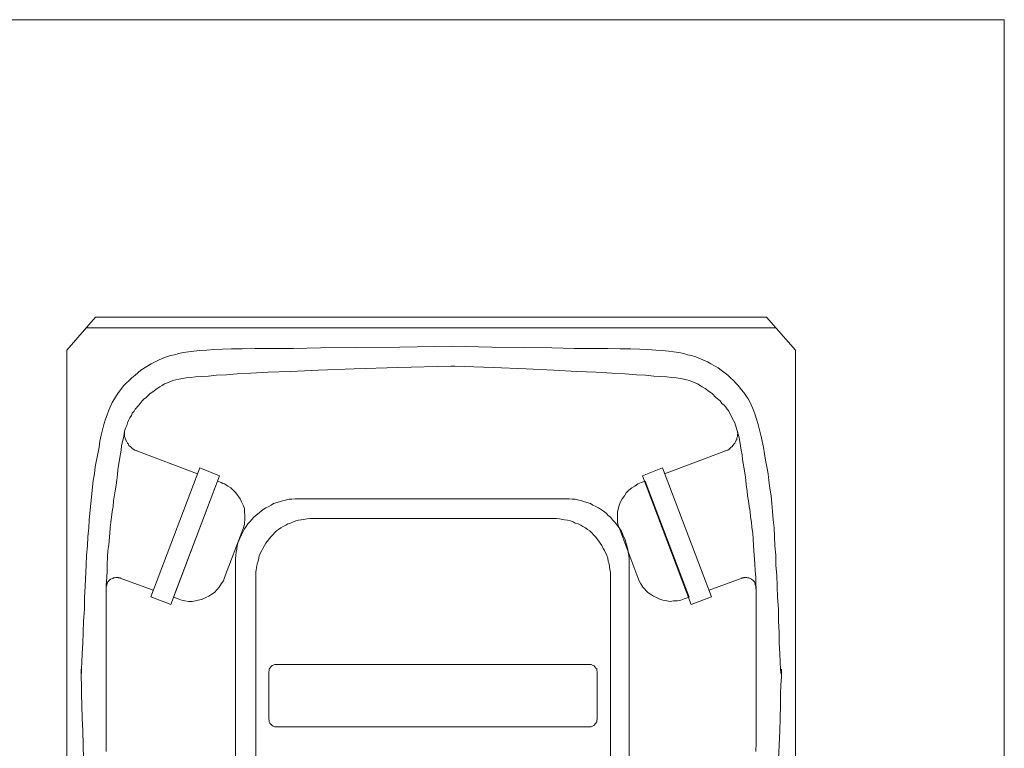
# Model space of a CAD drawing. Header units: inches. Extents: x 43593 to 117387, y -66787 to -26237.
# Tile 239 of 256: x 50112 to 50179, y -30360 to -30310. Entities that reach past the tile are written whole.
import ezdxf

# ---------------------------------------------------------------- set-up
doc = ezdxf.new("R2010")
doc.units = ezdxf.units.IN
doc.header["$MEASUREMENT"] = 0
doc.layers.get('0').update_dxf_attribs({"lineweight": 0})
doc.layers.add('A--tabelka rysunku', color=7, linetype='Continuous', lineweight=0)
doc.layers.add('p--kosz śmietnik', color=252, linetype='Continuous', lineweight=0)

# ---------------------------------------------------------------- blocks, each defined once
blk = doc.blocks.new('kosz120L-rzut')
at = {"linetype": 'Continuous'}
for points in [[(-23.616, 2.275), (-23.616, 37.426)], [(26.482, 2.275), (26.482, 37.426)], [(-12.172, 16.836), (-12.172, 35.196)], [(14.879, 35.196), (14.879, 16.836)], [(-10.898, 17.723), (-10.898, 34.263)], [(13.491, 34.263), (13.491, 17.723)], [(-22.501, 29.417), (-22.455, 30.373)], [(-20.908, 29.258), (-20.886, 29.85)], [(23.775, 18.428), (23.775, 29.85)], [(25.39, 28.439), (25.345, 30.373)], [(-22.546, 28.439), (-22.501, 29.417)], [(-20.908, 18.952), (-20.908, 29.258)], [(-22.569, 27.552), (-22.546, 28.439)], [(25.436, 27.552), (25.39, 28.439)], [(-9.965, 27.825), (-9.897, 27.916)], [(-9.965, 27.711), (-9.965, 27.825)], [(-9.897, 27.916), (-9.76, 28.075)], [(-9.76, 28.075), (-9.669, 28.121)], [(-9.669, 28.121), (-9.556, 28.166)], [(-9.556, 28.166), (-9.442, 28.166)], [(-9.442, 28.166), (12.172, 28.166)], [(12.172, 28.166), (12.286, 28.121)], [(12.286, 28.121), (12.377, 28.075)], [(12.377, 28.075), (12.536, 27.916)], [(12.536, 27.916), (12.581, 27.825)], [(12.581, 27.825), (12.581, 27.711)], [(-22.592, 26.664), (-22.569, 27.552)], [(-9.988, 27.643), (-9.965, 27.711)], [(-9.988, 24.389), (-9.988, 27.643)], [(12.581, 27.711), (12.604, 27.643)], [(12.604, 27.643), (12.604, 24.389)], [(25.459, 26.664), (25.436, 27.552)], [(-22.592, 25.914), (-22.592, 26.664)], [(25.481, 25.914), (25.459, 26.664)], [(-22.615, 25.277), (-22.592, 25.914)], [(25.481, 25.277), (25.481, 25.914)], [(-22.66, 24.753), (-22.615, 25.277)], [(25.504, 24.753), (25.481, 25.277)], [(-22.66, 24.185), (-22.66, 24.753)], [(-22.615, 24.458), (-22.66, 24.594)], [(-22.66, 24.594), (-22.66, 24.185)], [(-22.592, 24.162), (-22.615, 24.458)], [(-9.965, 24.276), (-9.988, 24.389)], [(12.604, 24.389), (12.581, 24.276)], [(25.481, 24.458), (25.504, 24.594)], [(25.481, 24.162), (25.481, 24.458)], [(25.504, 24.185), (25.504, 24.753)], [(25.504, 24.594), (25.504, 24.185)], [(-22.569, 23.707), (-22.592, 24.162)], [(-22.546, 23.115), (-22.569, 23.707)], [(-9.965, 24.162), (-9.965, 24.276)], [(-9.897, 24.116), (-9.965, 24.162)], [(-9.829, 24.025), (-9.897, 24.116)], [(-9.76, 23.934), (-9.829, 24.025)], [(-9.669, 23.912), (-9.76, 23.934)], [(-9.556, 23.866), (-9.669, 23.912)], [(12.172, 23.866), (-9.556, 23.866)], [(12.286, 23.912), (12.172, 23.866)], [(12.377, 23.934), (12.286, 23.912)], [(12.468, 24.025), (12.377, 23.934)], [(12.536, 24.116), (12.468, 24.025)], [(12.581, 24.162), (12.536, 24.116)], [(12.581, 24.276), (12.581, 24.162)], [(25.436, 23.115), (25.459, 23.707)], [(25.459, 23.707), (25.481, 24.162)], [(-22.501, 22.41), (-22.546, 23.115)], [(25.39, 22.41), (25.436, 23.115)], [(-22.501, 21.682), (-22.501, 22.41)], [(25.368, 21.682), (25.39, 22.41)], [(-22.455, 20.886), (-22.501, 21.682)], [(25.345, 20.886), (25.368, 21.682)], [(-22.455, 20.067), (-22.455, 20.886)], [(25.277, 20.067), (25.345, 20.886)], [(-22.387, 19.27), (-22.455, 20.067)], [(-16.449, 19.748), (-17.837, 19.225)], [(-13.105, 10.898), (-16.449, 19.748)], [(15.994, 10.898), (19.339, 19.748)], [(19.339, 19.748), (20.704, 19.225)], [(25.277, 19.27), (25.277, 20.067)], [(-22.364, 18.497), (-22.387, 19.27)], [(-17.837, 19.225), (-14.47, 10.352)], [(-16.313, 19.248), (-15.949, 19.361)], [(-13.287, 11.285), (-16.313, 19.248)], [(-15.949, 19.361), (-15.721, 19.452)], [(-15.949, 19.361), (-15.949, 19.361)], [(-15.721, 19.452), (-15.494, 19.498)], [(-15.494, 19.498), (-15.221, 19.498)], [(-15.221, 19.498), (-14.993, 19.543)], [(-14.993, 19.543), (-14.766, 19.498)], [(-14.766, 19.498), (-14.493, 19.452)], [(-14.493, 19.452), (-14.288, 19.384)], [(-14.288, 19.384), (-14.06, 19.27)], [(-14.06, 19.27), (-13.855, 19.179)], [(-13.855, 19.179), (-13.651, 19.043)], [(-13.651, 19.043), (-13.469, 18.929)], [(16.131, 11.285), (19.157, 19.248)], [(16.517, 19.043), (16.335, 18.929)], [(16.722, 19.179), (16.517, 19.043)], [(16.927, 19.27), (16.722, 19.179)], [(17.154, 19.384), (16.927, 19.27)], [(17.632, 19.498), (17.154, 19.384)], [(20.704, 19.225), (17.336, 10.352)], [(17.86, 19.543), (17.632, 19.498)], [(18.11, 19.543), (17.86, 19.543)], [(18.36, 19.498), (18.11, 19.543)], [(18.611, 19.452), (18.36, 19.498)], [(18.838, 19.361), (18.611, 19.452)], [(19.157, 19.248), (18.838, 19.361)], [(18.838, 19.361), (18.838, 19.361)], [(25.231, 18.497), (25.277, 19.27)], [(-22.342, 17.769), (-22.364, 18.497)], [(-20.886, 18.428), (-20.908, 18.952)], [(-20.908, 18.656), (-20.908, 18.542)], [(-20.908, 18.656), (-20.908, 18.542)], [(-20.908, 18.542), (-20.886, 18.451)], [(-20.908, 18.542), (-20.886, 18.451)], [(-20.886, 18.451), (-20.84, 18.406)], [(-20.886, 18.451), (-20.84, 18.406)], [(-20.886, 17.905), (-20.886, 18.428)], [(-20.84, 18.406), (-20.84, 18.337)], [(-20.84, 18.406), (-20.84, 18.337)], [(-20.84, 18.337), (-20.795, 18.201)], [(-20.84, 18.337), (-20.795, 18.201)], [(-17.678, 18.77), (-19.998, 17.928)], [(-13.469, 18.929), (-13.127, 18.565)], [(-13.127, 18.565), (-12.991, 18.337)], [(-12.991, 18.337), (-12.877, 18.133)], [(15.88, 18.337), (15.721, 18.133)], [(16.017, 18.565), (15.88, 18.337)], [(16.176, 18.747), (16.017, 18.565)], [(16.335, 18.929), (16.176, 18.747)], [(20.544, 18.77), (22.888, 17.928)], [(23.661, 18.201), (23.707, 18.337)], [(23.661, 18.201), (23.707, 18.337)], [(23.707, 18.337), (23.73, 18.406)], [(23.707, 18.337), (23.73, 18.406)], [(23.73, 18.451), (23.775, 18.542)], [(23.73, 18.451), (23.775, 18.542)], [(23.73, 18.406), (23.73, 18.451)], [(23.73, 18.406), (23.73, 18.451)], [(23.73, 17.905), (23.775, 18.428)], [(23.775, 18.542), (23.775, 18.656)], [(23.775, 18.542), (23.775, 18.656)], [(25.163, 17.041), (25.231, 18.497)], [(-22.273, 17.041), (-22.342, 17.769)], [(-20.84, 17.405), (-20.886, 17.905)], [(-20.795, 18.201), (-20.704, 18.11)], [(-20.795, 18.201), (-20.704, 18.11)], [(-20.704, 18.11), (-20.59, 18.019)], [(-20.704, 18.11), (-20.59, 18.019)], [(-20.59, 18.019), (-20.408, 17.928)], [(-20.59, 18.019), (-20.408, 17.928)], [(-20.408, 17.928), (-20.317, 17.928)], [(-20.408, 17.928), (-20.317, 17.928)], [(-20.317, 17.928), (-20.271, 17.905)], [(-20.317, 17.928), (-20.271, 17.905)], [(-20.271, 17.905), (-20.089, 17.905)], [(-20.271, 17.905), (-20.089, 17.905)], [(-20.089, 17.905), (-20.067, 17.928)], [(-20.089, 17.905), (-20.067, 17.928)], [(-20.067, 17.928), (-19.953, 17.928)], [(-20.067, 17.928), (-19.953, 17.928)], [(-19.953, 17.928), (-19.907, 17.973)], [(-19.953, 17.928), (-19.907, 17.973)], [(-12.877, 18.133), (-12.786, 17.905)], [(-12.786, 17.905), (-12.786, 17.905)], [(-12.786, 17.905), (-11.535, 14.606)], [(-10.898, 17.723), (-10.898, 17.518)], [(-10.898, 17.723), (-10.898, 17.518)], [(13.491, 17.518), (13.491, 17.723)], [(13.491, 17.518), (13.491, 17.723)], [(15.653, 17.905), (14.379, 14.606)], [(15.653, 17.905), (15.63, 17.905)], [(15.721, 18.133), (15.653, 17.905)], [(22.774, 17.973), (22.797, 17.928)], [(22.774, 17.973), (22.797, 17.928)], [(22.797, 17.928), (22.933, 17.928)], [(22.797, 17.928), (22.933, 17.928)], [(22.933, 17.928), (22.956, 17.905)], [(22.933, 17.928), (22.956, 17.905)], [(22.956, 17.905), (23.115, 17.905)], [(22.956, 17.905), (23.115, 17.905)], [(23.115, 17.905), (23.206, 17.928)], [(23.115, 17.905), (23.206, 17.928)], [(23.206, 17.928), (23.275, 17.928)], [(23.206, 17.928), (23.275, 17.928)], [(23.275, 17.928), (23.32, 17.973)], [(23.275, 17.928), (23.32, 17.973)], [(23.32, 17.973), (23.479, 18.019)], [(23.32, 17.973), (23.479, 18.019)], [(23.479, 18.019), (23.661, 18.201)], [(23.479, 18.019), (23.661, 18.201)], [(23.707, 17.405), (23.73, 17.905)], [(-22.251, 16.358), (-22.273, 17.041)], [(-20.817, 16.95), (-20.84, 17.405)], [(-20.749, 16.062), (-20.817, 16.95)], [(-10.898, 17.518), (-10.852, 17.359)], [(-10.898, 17.518), (-10.852, 17.359)], [(-10.852, 17.359), (-10.807, 16.95)], [(-10.852, 17.359), (-10.807, 16.95)], [(-10.807, 16.95), (-10.739, 16.768)], [(-10.807, 16.95), (-10.739, 16.768)], [(13.332, 16.768), (13.4, 16.95)], [(13.332, 16.768), (13.4, 16.95)], [(13.4, 16.95), (13.469, 17.359)], [(13.4, 16.95), (13.469, 17.359)], [(13.469, 17.359), (13.491, 17.518)], [(13.469, 17.359), (13.491, 17.518)], [(23.661, 16.062), (23.707, 16.95)], [(23.707, 16.95), (23.707, 17.405)], [(25.14, 16.358), (25.163, 17.041)], [(-22.205, 15.721), (-22.251, 16.358)], [(-12.172, 16.836), (-12.172, 16.586)], [(-12.172, 16.836), (-12.172, 16.586)], [(-12.172, 16.586), (-12.149, 16.381)], [(-12.172, 16.586), (-12.149, 16.381)], [(-12.149, 16.381), (-12.104, 16.153)], [(-12.149, 16.381), (-12.104, 16.153)], [(-10.739, 16.768), (-10.716, 16.563)], [(-10.739, 16.768), (-10.716, 16.563)], [(-10.716, 16.563), (-10.648, 16.381)], [(-10.716, 16.563), (-10.648, 16.381)], [(-10.648, 16.381), (-10.488, 16.04)], [(-10.648, 16.381), (-10.488, 16.04)], [(13.082, 16.04), (13.264, 16.381)], [(13.082, 16.04), (13.264, 16.381)], [(13.264, 16.381), (13.287, 16.563)], [(13.264, 16.381), (13.287, 16.563)], [(13.287, 16.563), (13.332, 16.768)], [(13.287, 16.563), (13.332, 16.768)], [(14.834, 16.153), (14.857, 16.381)], [(14.834, 16.153), (14.857, 16.381)], [(14.857, 16.381), (14.879, 16.586)], [(14.857, 16.381), (14.879, 16.586)], [(14.879, 16.586), (14.879, 16.836)], [(14.879, 16.586), (14.879, 16.836)], [(25.072, 15.721), (25.14, 16.358)], [(-22.182, 15.107), (-22.205, 15.721)], [(-20.681, 14.857), (-20.749, 16.062)], [(-12.104, 16.153), (-12.081, 15.949)], [(-12.104, 16.153), (-12.081, 15.949)], [(-12.081, 15.949), (-12.013, 15.721)], [(-12.081, 15.949), (-12.013, 15.721)], [(-12.013, 15.721), (-11.899, 15.312)], [(-12.013, 15.721), (-11.899, 15.312)], [(-10.488, 16.04), (-10.397, 15.903)], [(-10.488, 16.04), (-10.397, 15.903)], [(-10.397, 15.903), (-10.306, 15.698)], [(-10.397, 15.903), (-10.306, 15.698)], [(-10.306, 15.698), (-10.193, 15.539)], [(-10.306, 15.698), (-10.193, 15.539)], [(12.809, 15.539), (12.9, 15.698)], [(12.809, 15.539), (12.9, 15.698)], [(12.9, 15.698), (13.014, 15.903)], [(12.9, 15.698), (13.014, 15.903)], [(13.014, 15.903), (13.082, 16.04)], [(13.014, 15.903), (13.082, 16.04)], [(14.72, 15.516), (14.766, 15.721)], [(14.72, 15.516), (14.766, 15.721)], [(14.766, 15.721), (14.788, 15.949)], [(14.766, 15.721), (14.788, 15.949)], [(14.788, 15.949), (14.834, 16.153)], [(14.788, 15.949), (14.834, 16.153)], [(23.525, 14.857), (23.593, 15.653)], [(23.593, 15.653), (23.661, 16.062)], [(25.049, 15.107), (25.072, 15.721)], [(-22.137, 14.493), (-22.182, 15.107)], [(-11.899, 15.312), (-11.74, 14.97)], [(-11.899, 15.312), (-11.74, 14.97)], [(-11.74, 14.97), (-11.649, 14.72)], [(-11.74, 14.97), (-11.649, 14.72)], [(-10.193, 15.539), (-10.102, 15.403)], [(-10.193, 15.539), (-10.102, 15.403)], [(-10.102, 15.403), (-9.874, 15.107)], [(-10.102, 15.403), (-9.874, 15.107)], [(-9.874, 15.107), (-9.465, 14.697)], [(-9.874, 15.107), (-9.465, 14.697)], [(12.058, 14.697), (12.468, 15.107)], [(12.058, 14.697), (12.468, 15.107)], [(12.468, 15.107), (12.809, 15.539)], [(12.468, 15.107), (12.809, 15.539)], [(14.265, 14.561), (14.47, 14.97)], [(14.265, 14.561), (14.47, 14.97)], [(14.47, 14.97), (14.538, 15.13)], [(14.47, 14.97), (14.538, 15.13)], [(14.538, 15.13), (14.629, 15.312)], [(14.538, 15.13), (14.629, 15.312)], [(14.629, 15.312), (14.72, 15.516)], [(14.629, 15.312), (14.72, 15.516)], [(24.981, 14.493), (25.049, 15.107)], [(-22.069, 13.924), (-22.137, 14.493)], [(-20.613, 14.47), (-20.681, 14.857)], [(-20.59, 14.083), (-20.613, 14.47)], [(-11.649, 14.72), (-11.535, 14.561)], [(-11.649, 14.72), (-11.535, 14.561)], [(-11.535, 14.606), (-11.535, 14.606)], [(-11.535, 14.606), (-11.444, 14.379)], [(-11.535, 14.561), (-11.421, 14.402)], [(-11.535, 14.561), (-11.421, 14.402)], [(-11.444, 14.379), (-11.376, 14.129)], [(-11.421, 14.402), (-11.285, 14.197)], [(-11.421, 14.402), (-11.285, 14.197)], [(-9.465, 14.697), (-9.305, 14.606)], [(-9.465, 14.697), (-9.305, 14.606)], [(-9.305, 14.606), (-9.169, 14.493)], [(-9.305, 14.606), (-9.169, 14.493)], [(-9.169, 14.493), (-8.987, 14.402)], [(-9.169, 14.493), (-8.987, 14.402)], [(-8.987, 14.402), (-8.85, 14.288)], [(-8.987, 14.402), (-8.85, 14.288)], [(-8.85, 14.288), (-8.668, 14.197)], [(-8.85, 14.288), (-8.668, 14.197)], [(11.285, 14.197), (11.421, 14.288)], [(11.285, 14.197), (11.421, 14.288)], [(11.421, 14.288), (11.603, 14.402)], [(11.421, 14.288), (11.603, 14.402)], [(11.603, 14.402), (11.762, 14.493)], [(11.603, 14.402), (11.762, 14.493)], [(11.762, 14.493), (11.922, 14.606)], [(11.762, 14.493), (11.922, 14.606)], [(11.922, 14.606), (12.058, 14.697)], [(11.922, 14.606), (12.058, 14.697)], [(14.038, 14.197), (14.151, 14.402)], [(14.038, 14.197), (14.151, 14.402)], [(14.151, 14.402), (14.265, 14.561)], [(14.151, 14.402), (14.265, 14.561)], [(14.311, 14.379), (14.265, 14.242)], [(14.265, 14.242), (14.265, 14.151)], [(14.333, 14.493), (14.311, 14.379)], [(14.379, 14.606), (14.333, 14.493)], [(14.379, 14.606), (14.379, 14.606)], [(23.457, 14.083), (23.502, 14.47)], [(23.502, 14.47), (23.525, 14.857)], [(24.958, 13.924), (24.981, 14.493)], [(-22.023, 13.355), (-22.069, 13.924)], [(-20.522, 13.742), (-20.59, 14.083)], [(-20.499, 13.355), (-20.522, 13.742)], [(-11.376, 14.129), (-11.376, 13.4)], [(-11.285, 14.197), (-11.171, 14.06)], [(-11.285, 14.197), (-11.171, 14.06)], [(-11.171, 14.06), (-11.034, 13.924)], [(-11.171, 14.06), (-11.034, 13.924)], [(-11.034, 13.924), (-10.898, 13.742)], [(-11.034, 13.924), (-10.898, 13.742)], [(-10.898, 13.742), (-10.739, 13.628)], [(-10.898, 13.742), (-10.739, 13.628)], [(-10.739, 13.628), (-10.602, 13.469)], [(-10.739, 13.628), (-10.602, 13.469)], [(-8.668, 14.197), (-8.463, 14.151)], [(-8.668, 14.197), (-8.463, 14.151)], [(-8.463, 14.151), (-8.327, 14.06)], [(-8.463, 14.151), (-8.327, 14.06)], [(-8.327, 14.06), (-8.145, 13.992)], [(-8.327, 14.06), (-8.145, 13.992)], [(-8.145, 13.992), (-7.94, 13.947)], [(-8.145, 13.992), (-7.94, 13.947)], [(-7.94, 13.947), (-7.735, 13.924)], [(-7.94, 13.947), (-7.735, 13.924)], [(-7.735, 13.924), (-7.394, 13.855)], [(-7.735, 13.924), (-7.394, 13.855)], [(-7.394, 13.855), (-7.189, 13.833)], [(-7.394, 13.855), (-7.189, 13.833)], [(-7.189, 13.833), (-6.985, 13.833)], [(-7.189, 13.833), (-6.985, 13.833)], [(9.578, 13.833), (-6.985, 13.833)], [(9.578, 13.833), (9.783, 13.833)], [(9.578, 13.833), (9.783, 13.833)], [(9.783, 13.833), (9.965, 13.855)], [(9.783, 13.833), (9.965, 13.855)], [(9.965, 13.855), (10.375, 13.924)], [(9.965, 13.855), (10.375, 13.924)], [(10.375, 13.924), (10.557, 13.947)], [(10.375, 13.924), (10.557, 13.947)], [(10.557, 13.947), (10.739, 13.992)], [(10.557, 13.947), (10.739, 13.992)], [(10.739, 13.992), (10.898, 14.06)], [(10.739, 13.992), (10.898, 14.06)], [(10.898, 14.06), (11.103, 14.151)], [(10.898, 14.06), (11.103, 14.151)], [(11.103, 14.151), (11.285, 14.197)], [(11.103, 14.151), (11.285, 14.197)], [(13.127, 13.332), (13.491, 13.628)], [(13.127, 13.332), (13.491, 13.628)], [(13.491, 13.628), (13.628, 13.742)], [(13.491, 13.628), (13.628, 13.742)], [(13.628, 13.742), (13.787, 13.924)], [(13.628, 13.742), (13.787, 13.924)], [(13.787, 13.924), (13.901, 14.06)], [(13.787, 13.924), (13.901, 14.06)], [(13.901, 14.06), (14.038, 14.197)], [(13.901, 14.06), (14.038, 14.197)], [(14.265, 14.151), (14.242, 13.878)], [(14.242, 13.878), (14.242, 13.628)], [(14.242, 13.628), (14.265, 13.4)], [(23.366, 13.355), (23.411, 13.742)], [(23.411, 13.742), (23.457, 14.083)], [(24.844, 12.809), (24.958, 13.924)], [(-21.978, 12.809), (-22.023, 13.355)], [(-20.431, 13.014), (-20.499, 13.355)], [(-20.385, 12.627), (-20.431, 13.014)], [(-11.489, 12.923), (-11.58, 12.695)], [(-11.376, 13.4), (-11.489, 12.923)], [(-10.602, 13.469), (-10.42, 13.332)], [(-10.602, 13.469), (-10.42, 13.332)], [(-10.42, 13.332), (-10.079, 13.105)], [(-10.42, 13.332), (-10.079, 13.105)], [(-10.079, 13.105), (-9.897, 13.014)], [(-10.079, 13.105), (-9.897, 13.014)], [(-9.897, 13.014), (-9.692, 12.923)], [(-9.897, 13.014), (-9.692, 12.923)], [(-9.692, 12.923), (-9.51, 12.809)], [(-9.692, 12.923), (-9.51, 12.809)], [(12.263, 12.809), (12.445, 12.923)], [(12.263, 12.809), (12.445, 12.923)], [(12.445, 12.923), (12.604, 13.014)], [(12.445, 12.923), (12.604, 13.014)], [(12.604, 13.014), (12.809, 13.105)], [(12.604, 13.014), (12.809, 13.105)], [(12.809, 13.105), (12.991, 13.218)], [(12.809, 13.105), (12.991, 13.218)], [(12.991, 13.218), (13.127, 13.332)], [(12.991, 13.218), (13.127, 13.332)], [(14.265, 13.4), (14.265, 13.15)], [(14.265, 13.15), (14.356, 12.923)], [(14.356, 12.923), (14.47, 12.695)], [(23.275, 12.627), (23.297, 13.014)], [(23.297, 13.014), (23.366, 13.355)], [(-21.932, 12.286), (-21.978, 12.809)], [(-21.841, 11.762), (-21.932, 12.286)], [(-20.317, 12.286), (-20.385, 12.627)], [(-20.294, 11.944), (-20.317, 12.286)], [(-11.853, 12.286), (-11.967, 12.081)], [(-11.694, 12.49), (-11.853, 12.286)], [(-11.58, 12.695), (-11.694, 12.49)], [(-9.51, 12.809), (-9.1, 12.695)], [(-9.51, 12.809), (-9.1, 12.695)], [(-9.1, 12.695), (-8.918, 12.627)], [(-9.1, 12.695), (-8.918, 12.627)], [(-8.918, 12.627), (-8.714, 12.581)], [(-8.918, 12.627), (-8.714, 12.581)], [(-8.714, 12.581), (-8.463, 12.513)], [(-8.714, 12.581), (-8.463, 12.513)], [(-8.463, 12.513), (-8.259, 12.513)], [(-8.463, 12.513), (-8.259, 12.513)], [(-8.259, 12.513), (-8.054, 12.49)], [(-8.259, 12.513), (-8.054, 12.49)], [(-8.054, 12.49), (-7.826, 12.49)], [(-8.054, 12.49), (-7.826, 12.49)], [(10.579, 12.49), (-7.826, 12.49)], [(10.579, 12.49), (10.784, 12.49)], [(10.579, 12.49), (10.784, 12.49)], [(10.784, 12.49), (11.012, 12.513)], [(10.784, 12.49), (11.012, 12.513)], [(11.012, 12.513), (11.216, 12.513)], [(11.012, 12.513), (11.216, 12.513)], [(11.216, 12.513), (11.444, 12.581)], [(11.216, 12.513), (11.444, 12.581)], [(11.444, 12.581), (11.649, 12.627)], [(11.444, 12.581), (11.649, 12.627)], [(11.649, 12.627), (11.853, 12.695)], [(11.649, 12.627), (11.853, 12.695)], [(11.853, 12.695), (12.263, 12.809)], [(11.853, 12.695), (12.263, 12.809)], [(14.47, 12.695), (14.561, 12.49)], [(14.561, 12.49), (14.857, 12.081)], [(23.161, 11.944), (23.275, 12.627)], [(24.662, 11.239), (24.844, 12.809)], [(-21.773, 11.239), (-21.841, 11.762)], [(-20.226, 11.558), (-20.294, 11.944)], [(-20.203, 11.216), (-20.226, 11.558)], [(-12.559, 11.626), (-12.786, 11.467)], [(-12.354, 11.74), (-12.559, 11.626)], [(-12.149, 11.899), (-12.354, 11.74)], [(-11.967, 12.081), (-12.149, 11.899)], [(14.857, 12.081), (15.198, 11.74)], [(15.198, 11.74), (15.403, 11.626)], [(15.403, 11.626), (15.516, 11.558)], [(15.516, 11.558), (15.653, 11.467)], [(23.047, 11.216), (23.092, 11.558)], [(23.092, 11.558), (23.161, 11.944)], [(-21.727, 10.761), (-21.773, 11.239)], [(-20.158, 10.83), (-20.203, 11.216)], [(-14.47, 10.352), (-13.105, 10.898)], [(-13.014, 11.376), (-13.287, 11.285)], [(-12.786, 11.467), (-13.014, 11.376)], [(-13.014, 11.376), (-13.014, 11.376)], [(15.653, 11.467), (15.767, 11.444)], [(15.767, 11.444), (15.88, 11.376)], [(15.88, 11.376), (16.131, 11.285)], [(15.88, 11.376), (15.88, 11.376)], [(17.336, 10.352), (15.994, 10.898)], [(23.001, 10.83), (23.047, 11.216)], [(24.571, 10.761), (24.662, 11.239)], [(-21.636, 10.284), (-21.727, 10.761)], [(-21.545, 9.829), (-21.636, 10.284)], [(-19.976, 9.783), (-20.158, 10.83)], [(-14.606, 10.761), (-18.861, 9.169)], [(17.496, 10.761), (21.75, 9.169)], [(22.865, 9.783), (22.979, 10.488)], [(22.979, 10.488), (23.001, 10.83)], [(24.344, 9.396), (24.526, 10.284)], [(24.526, 10.284), (24.571, 10.761)], [(-21.477, 9.396), (-21.545, 9.829)], [(-19.953, 9.465), (-19.976, 9.783)], [(22.751, 9.146), (22.865, 9.783)], [(-21.409, 8.941), (-21.477, 9.396)], [(-21.227, 8.122), (-21.409, 8.941)], [(-19.885, 9.146), (-19.953, 9.465)], [(-19.839, 8.85), (-19.885, 9.146)], [(-19.794, 8.554), (-19.839, 8.85)], [(-19.27, 8.896), (-19.384, 8.736)], [(-19.27, 8.896), (-19.384, 8.736)], [(-19.179, 8.964), (-19.27, 8.896)], [(-19.179, 8.964), (-19.27, 8.896)], [(-19.111, 9.032), (-19.179, 8.964)], [(-19.111, 9.032), (-19.179, 8.964)], [(-19.043, 9.078), (-19.111, 9.032)], [(-19.043, 9.078), (-19.111, 9.032)], [(-18.952, 9.146), (-19.043, 9.078)], [(-18.952, 9.146), (-19.043, 9.078)], [(-18.861, 9.169), (-18.952, 9.146)], [(-18.861, 9.169), (-18.952, 9.146)], [(-18.747, 9.191), (-18.861, 9.169)], [(-18.747, 9.191), (-18.861, 9.169)], [(21.727, 9.169), (21.614, 9.191)], [(21.727, 9.169), (21.614, 9.191)], [(21.818, 9.146), (21.727, 9.169)], [(21.818, 9.146), (21.727, 9.169)], [(22, 9.032), (21.818, 9.146)], [(22, 9.032), (21.818, 9.146)], [(22.046, 8.964), (22, 9.032)], [(22.046, 8.964), (22, 9.032)], [(22.137, 8.896), (22.046, 8.964)], [(22.137, 8.896), (22.046, 8.964)], [(22.228, 8.827), (22.137, 8.896)], [(22.228, 8.827), (22.137, 8.896)], [(22.251, 8.736), (22.228, 8.827)], [(22.251, 8.736), (22.228, 8.827)], [(22.66, 8.554), (22.728, 8.85)], [(22.728, 8.85), (22.751, 9.146)], [(24.207, 8.532), (24.253, 8.941)], [(24.253, 8.941), (24.344, 9.396)], [(-19.748, 8.304), (-19.794, 8.554)], [(-19.68, 8.054), (-19.748, 8.304)], [(-19.589, 8.304), (-19.634, 8.213)], [(-19.589, 8.304), (-19.634, 8.213)], [(-19.634, 8.213), (-19.634, 8.099)], [(-19.634, 8.213), (-19.634, 8.099)], [(-19.543, 8.463), (-19.589, 8.418)], [(-19.543, 8.463), (-19.589, 8.418)], [(-19.589, 8.418), (-19.589, 8.304)], [(-19.589, 8.418), (-19.589, 8.304)], [(-19.498, 8.577), (-19.543, 8.463)], [(-19.498, 8.577), (-19.543, 8.463)], [(-19.452, 8.668), (-19.498, 8.577)], [(-19.452, 8.668), (-19.498, 8.577)], [(-19.384, 8.736), (-19.452, 8.668)], [(-19.384, 8.736), (-19.452, 8.668)], [(22.319, 8.668), (22.251, 8.736)], [(22.319, 8.668), (22.251, 8.736)], [(22.364, 8.577), (22.319, 8.668)], [(22.364, 8.577), (22.319, 8.668)], [(22.455, 8.418), (22.364, 8.577)], [(22.455, 8.418), (22.364, 8.577)], [(22.478, 8.304), (22.455, 8.418)], [(22.478, 8.304), (22.455, 8.418)], [(22.524, 8.213), (22.478, 8.304)], [(22.524, 8.213), (22.478, 8.304)], [(22.524, 7.849), (22.524, 8.213)], [(22.524, 7.849), (22.524, 8.213)], [(22.546, 8.054), (22.592, 8.304)], [(22.592, 8.304), (22.66, 8.554)], [(24.116, 8.122), (24.207, 8.532)], [(-21.045, 7.371), (-21.227, 8.122)], [(-19.452, 7.258), (-19.68, 8.054)], [(-19.634, 8.099), (-19.657, 7.986)], [(-19.634, 8.099), (-19.657, 7.986)], [(-19.657, 7.986), (-19.657, 7.94)], [(-19.657, 7.986), (-19.657, 7.94)], [(-19.657, 7.94), (-19.634, 7.917)], [(-19.657, 7.94), (-19.634, 7.917)], [(-19.634, 7.917), (-19.634, 7.849)], [(-19.634, 7.917), (-19.634, 7.849)], [(22.364, 7.44), (22.455, 7.644)], [(22.455, 7.644), (22.524, 7.849)], [(22.524, 7.849), (22.546, 8.054)], [(23.934, 7.371), (24.116, 8.122)], [(-20.931, 7.007), (-21.045, 7.371)], [(-20.84, 6.712), (-20.931, 7.007)], [(-19.361, 7.098), (-19.452, 7.258)], [(-19.179, 6.757), (-19.361, 7.098)], [(22.046, 6.757), (22.16, 6.916)], [(22.16, 6.916), (22.251, 7.098)], [(22.251, 7.098), (22.319, 7.258)], [(22.319, 7.258), (22.364, 7.44)], [(23.707, 6.712), (23.821, 7.007)], [(23.821, 7.007), (23.934, 7.371)], [(-20.726, 6.393), (-20.84, 6.712)], [(-20.499, 5.87), (-20.726, 6.393)], [(-19.02, 6.461), (-19.179, 6.757)], [(-18.906, 6.325), (-19.02, 6.461)], [(-18.815, 6.188), (-18.906, 6.325)], [(-18.702, 6.052), (-18.815, 6.188)], [(21.523, 6.052), (21.796, 6.325)], [(21.796, 6.325), (21.864, 6.461)], [(21.864, 6.461), (22, 6.598)], [(22, 6.598), (22.046, 6.757)], [(23.366, 5.87), (23.593, 6.393)], [(23.593, 6.393), (23.707, 6.712)], [(-20.362, 5.62), (-20.499, 5.87)], [(-20.203, 5.392), (-20.362, 5.62)], [(-18.542, 5.938), (-18.702, 6.052)], [(-18.428, 5.756), (-18.542, 5.938)], [(-18.133, 5.529), (-18.428, 5.756)], [(-17.882, 5.256), (-18.133, 5.529)], [(20.886, 5.392), (21.022, 5.529)], [(21.022, 5.529), (21.181, 5.642)], [(21.181, 5.642), (21.295, 5.756)], [(21.295, 5.756), (21.432, 5.938)], [(21.432, 5.938), (21.523, 6.052)], [(23.07, 5.392), (23.206, 5.62)], [(23.206, 5.62), (23.366, 5.87)], [(-20.067, 5.187), (-20.203, 5.392)], [(-19.885, 4.983), (-20.067, 5.187)], [(-19.703, 4.732), (-19.885, 4.983)], [(-17.7, 5.142), (-17.882, 5.256)], [(-17.405, 4.914), (-17.7, 5.142)], [(-17.2, 4.801), (-17.405, 4.914)], [(-17.063, 4.71), (-17.2, 4.801)], [(19.93, 4.71), (20.089, 4.801)], [(20.089, 4.801), (20.271, 4.914)], [(20.271, 4.914), (20.567, 5.142)], [(20.567, 5.142), (20.749, 5.256)], [(20.749, 5.256), (20.886, 5.392)], [(22.592, 4.732), (22.774, 4.983)], [(22.774, 4.983), (22.933, 5.187)], [(22.933, 5.187), (23.07, 5.392)], [(-19.543, 4.573), (-19.703, 4.732)], [(-19.361, 4.368), (-19.543, 4.573)], [(-19.157, 4.163), (-19.361, 4.368)], [(-18.952, 3.981), (-19.157, 4.163)], [(-16.881, 4.596), (-17.063, 4.71)], [(-16.722, 4.527), (-16.881, 4.596)], [(-16.54, 4.459), (-16.722, 4.527)], [(-16.335, 4.368), (-16.54, 4.459)], [(-16.131, 4.3), (-16.335, 4.368)], [(-15.926, 4.254), (-16.131, 4.3)], [(-15.698, 4.209), (-15.926, 4.254)], [(-15.403, 4.163), (-15.698, 4.209)], [(-15.107, 4.141), (-15.403, 4.163)], [(-14.766, 4.095), (-15.107, 4.141)], [(-14.356, 4.072), (-14.766, 4.095)], [(-13.878, 4.05), (-14.356, 4.072)], [(16.745, 4.05), (17.223, 4.072)], [(17.223, 4.072), (17.632, 4.095)], [(17.632, 4.095), (17.973, 4.141)], [(17.973, 4.141), (18.269, 4.163)], [(18.269, 4.163), (18.519, 4.209)], [(18.519, 4.209), (18.793, 4.254)], [(18.793, 4.254), (18.997, 4.3)], [(18.997, 4.3), (19.202, 4.368)], [(19.202, 4.368), (19.407, 4.459)], [(19.407, 4.459), (19.566, 4.527)], [(19.566, 4.527), (19.771, 4.596)], [(19.771, 4.596), (19.93, 4.71)], [(21.796, 3.981), (22.023, 4.163)], [(22.023, 4.163), (22.592, 4.732)], [(-18.497, 3.64), (-18.952, 3.981)], [(-18.292, 3.481), (-18.497, 3.64)], [(-18.042, 3.344), (-18.292, 3.481)], [(-13.309, 3.981), (-13.878, 4.05)], [(-12.672, 3.959), (-13.309, 3.981)], [(-11.899, 3.89), (-12.672, 3.959)], [(-11.012, 3.845), (-11.899, 3.89)], [(-9.92, 3.777), (-11.012, 3.845)], [(-8.577, 3.731), (-9.92, 3.777)], [(-7.007, 3.64), (-8.577, 3.731)], [(-5.096, 3.549), (-7.007, 3.64)], [(-2.821, 3.458), (-5.096, 3.549)], [(-0.182, 3.367), (-2.821, 3.458)], [(0.091, 3.367), (3.731, 3.458)], [(3.731, 3.458), (6.734, 3.549)], [(6.734, 3.549), (9.169, 3.64)], [(9.169, 3.64), (11.103, 3.731)], [(11.103, 3.731), (12.65, 3.777)], [(12.65, 3.777), (13.833, 3.845)], [(13.833, 3.845), (14.766, 3.89)], [(14.766, 3.89), (15.516, 3.959)], [(15.516, 3.959), (16.199, 3.981)], [(16.199, 3.981), (16.745, 4.05)], [(20.681, 3.208), (21.386, 3.64)], [(21.386, 3.64), (21.796, 3.981)], [(-17.791, 3.208), (-18.042, 3.344)], [(-17.564, 3.071), (-17.791, 3.208)], [(-16.768, 2.73), (-17.564, 3.071)], [(-16.472, 2.639), (-16.768, 2.73)], [(-0.182, 3.367), (0.091, 3.367)], [(19.361, 2.639), (19.634, 2.73)], [(19.634, 2.73), (19.93, 2.844)], [(19.93, 2.844), (20.18, 2.958)], [(20.18, 2.958), (20.408, 3.071)], [(20.408, 3.071), (20.681, 3.208)], [(-21.614, 0), (-23.616, 2.275)], [(-16.199, 2.594), (-16.472, 2.639)], [(-15.926, 2.503), (-16.199, 2.594)], [(-15.585, 2.434), (-15.926, 2.503)], [(-15.221, 2.389), (-15.585, 2.434)], [(-14.879, 2.343), (-15.221, 2.389)], [(-14.47, 2.298), (-14.879, 2.343)], [(-14.015, 2.275), (-14.47, 2.298)], [(-13.469, 2.23), (-14.015, 2.275)], [(-12.923, 2.207), (-13.469, 2.23)], [(-12.286, 2.184), (-12.923, 2.207)], [(-11.558, 2.184), (-12.286, 2.184)], [(-10.716, 2.161), (-11.558, 2.184)], [(-9.692, 2.161), (-10.716, 2.161)], [(-8.418, 2.161), (-9.692, 2.161)], [(-6.871, 2.116), (-8.418, 2.161)], [(-4.983, 2.093), (-6.871, 2.116)], [(-2.707, 2.07), (-4.983, 2.093)], [(-0.023, 2.002), (-2.707, 2.07)], [(-0.023, 2.002), (3.617, 2.07)], [(3.617, 2.07), (6.621, 2.093)], [(6.621, 2.093), (9.032, 2.116)], [(9.032, 2.116), (10.898, 2.161)], [(10.898, 2.161), (13.537, 2.161)], [(13.537, 2.161), (14.424, 2.184)], [(14.424, 2.184), (15.152, 2.184)], [(15.152, 2.184), (15.789, 2.207)], [(15.789, 2.207), (16.381, 2.23)], [(16.381, 2.23), (16.859, 2.275)], [(16.859, 2.275), (17.336, 2.298)], [(17.336, 2.298), (17.746, 2.343)], [(17.746, 2.343), (18.11, 2.389)], [(18.11, 2.389), (18.474, 2.434)], [(18.474, 2.434), (18.793, 2.503)], [(18.793, 2.503), (19.088, 2.594)], [(19.088, 2.594), (19.361, 2.639)], [(24.503, 0), (26.482, 2.275)], [(-0.023, 0.728), (-22.251, 0.728)], [(0, 0.728), (25.14, 0.728)], [(-0.023, 0), (-21.614, 0)], [(0, 0), (24.503, 0)]]:
    blk.add_lwpolyline(points, dxfattribs=at)

msp = doc.modelspace()

# ---------------------------------------------------------------- linework, layer by layer
at = {"layer": 'A--tabelka rysunku', "linetype": 'Continuous'}
msp.add_lwpolyline([(49979.396, -30409.61), (50179.396, -30409.61), (50179.396, -30309.61), (49979.396, -30309.61)], close=True, dxfattribs=at)

# ---------------------------------------------------------------- block references
at = {"layer": 'p--kosz śmietnik', "rotation": 180}
msp.add_blockref('kosz120L-rzut', (50141.425, -30330.049), dxfattribs=at)

doc.saveas('drawing.dxf')
